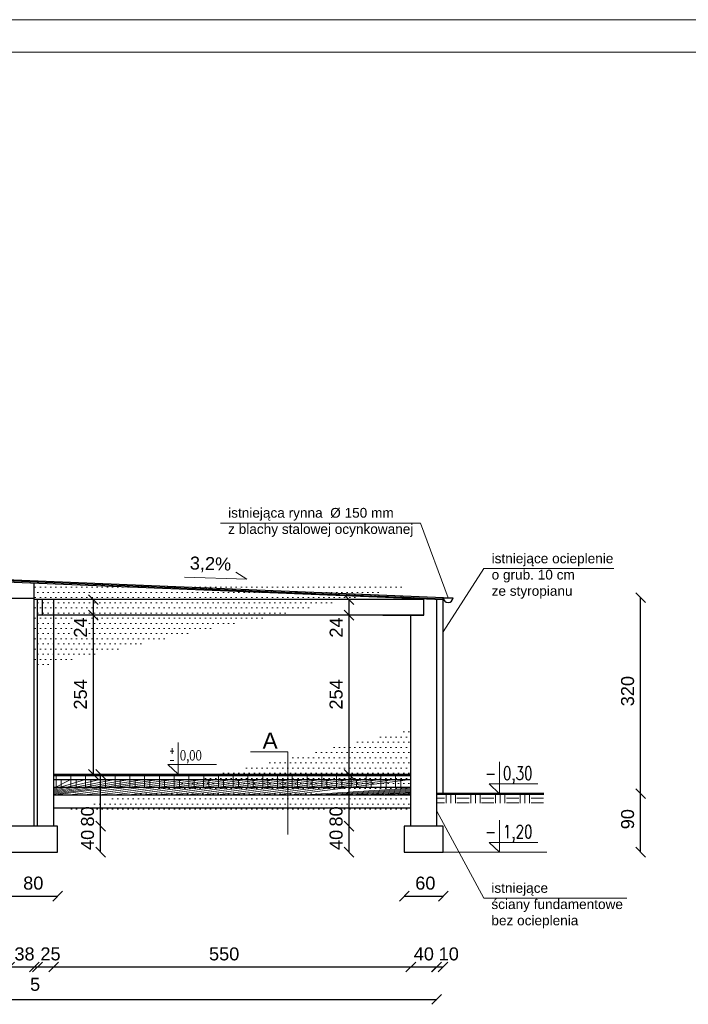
# Model space of a CAD drawing. Header units: millimetres. Extents: x 6814 to 76439, y 4251 to 11598.
# Tile 27 of 30: x 40512 to 41542, y 10082 to 11598. Entities that reach past the tile are written whole.
import ezdxf

# ---------------------------------------------------------------- set-up
doc = ezdxf.new("R2010")
doc.units = ezdxf.units.MM
doc.layers.add('&_opisy_100', color=51, linetype='Continuous', lineweight=20)
doc.layers.add('R-TAB', color=1, linetype='Continuous')
doc.styles.add('Romans', font='romans.shx', dxfattribs={"width": 0.75})
doc.styles.get("Standard").update_dxf_attribs({"font": 'arial.ttf'})
doc.dimstyles.new('ISO-25', dxfattribs={"dimtxt": 2.5, "dimasz": 2.5, "dimexe": 1.25, "dimexo": 0.625, "dimtad": 1, "dimtxsty": 'Standard', "dimcen": 2.5, "dimadec": 0, "dimazin": 0, "dimtfac": 1, "dimtmove": 0, "dimatfit": 3, "dimfxl": 1, "dimarcsym": 0})

# ---------------------------------------------------------------- blocks, each defined once
blk = doc.blocks.new('_Oblique')
at = {"color": 0, "linetype": 'ByBlock', "lineweight": -2}
blk.add_line((-0.5, -0.5), (0.5, 0.5), dxfattribs=at)
blk = doc.blocks.new('*D467')
at = {"color": 0, "lineweight": -2, "transparency": 16777216}
blk.add_line((40450.54741390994, 10316.25784749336), (40450.54741390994, 10356.25784749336), dxfattribs=at)
at = {"layer": 'Defpoints', "color": 0, "transparency": 16777216}
for p in [(40450.54741390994, 10356.25784749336), (40489.89833077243, 10356.25784749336), (40529.89833077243, 10316.25784749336)]:
    blk.add_point(p, dxfattribs=at)
at = {"color": 0, "lineweight": -2, "transparency": 16777216, "xscale": 15, "yscale": 15, "zscale": 15}
for p, rotation in [((40450.54741390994, 10356.25784749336), 90), ((40450.54741390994, 10316.25784749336), 270)]:
    blk.add_blockref('_Oblique', p, dxfattribs=dict(at, rotation=rotation))
at = {"color": 0, "transparency": 16777216, "insert": (40430.55740174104, 10335.11863154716), "char_height": 20, "attachment_point": 5, "rotation": 90}
blk.add_mtext('40', dxfattribs=at)
blk = doc.blocks.new('*D469')
at = {"color": 0, "lineweight": -2, "transparency": 16777216}
blk.add_line((40637.00295623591, 10356.25784749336), (40637.00295623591, 10436.25784749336), dxfattribs=at)
at = {"layer": 'Defpoints', "color": 0, "transparency": 16777216}
for p in [(40567.5003381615, 10436.25784749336), (40637.00295623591, 10436.25784749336), (40570.85138448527, 10356.25784749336)]:
    blk.add_point(p, dxfattribs=at)
at = {"color": 0, "lineweight": -2, "transparency": 16777216, "xscale": 15, "yscale": 15, "zscale": 15}
for p, rotation in [((40637.00295623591, 10436.25784749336), 90), ((40637.00295623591, 10356.25784749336), 270)]:
    blk.add_blockref('_Oblique', p, dxfattribs=dict(at, rotation=rotation))
at = {"color": 0, "transparency": 16777216, "insert": (40617.01294502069, 10371.20004135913), "char_height": 20, "attachment_point": 5, "rotation": 90}
blk.add_mtext('80', dxfattribs=at)
blk = doc.blocks.new('*D470')
at = {"color": 0, "lineweight": -2, "transparency": 16777216}
blk.add_line((40637.0029586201, 10316.25784749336), (40637.0029586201, 10356.25784749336), dxfattribs=at)
at = {"layer": 'Defpoints', "color": 0, "transparency": 16777216}
for p in [(40570.85138448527, 10356.25784749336), (40637.0029586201, 10356.25784749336), (40564.85138448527, 10316.25784749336)]:
    blk.add_point(p, dxfattribs=at)
at = {"color": 0, "lineweight": -2, "transparency": 16777216, "xscale": 15, "yscale": 15, "zscale": 15}
for p, rotation in [((40637.0029586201, 10356.25784749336), 90), ((40637.0029586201, 10316.25784749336), 270)]:
    blk.add_blockref('_Oblique', p, dxfattribs=dict(at, rotation=rotation))
at = {"color": 0, "transparency": 16777216, "insert": (40617.01294454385, 10335.11863154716), "char_height": 20, "attachment_point": 5, "rotation": 90}
blk.add_mtext('40', dxfattribs=at)
blk = doc.blocks.new('*D471')
at = {"color": 0, "lineweight": -2, "transparency": 16777216}
blk.add_line((40626.00295623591, 10436.25784987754), (40626.00295623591, 10681.25784749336), dxfattribs=at)
at = {"layer": 'Defpoints', "color": 0, "transparency": 16777216}
for p in [(40553.85138448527, 10681.25784749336), (40626.00295623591, 10681.25784749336), (40559.85138210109, 10436.25784987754)]:
    blk.add_point(p, dxfattribs=at)
at = {"color": 0, "lineweight": -2, "transparency": 16777216, "xscale": 15, "yscale": 15, "zscale": 15}
for p, rotation in [((40626.00295623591, 10681.25784749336), 90), ((40626.00295623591, 10436.25784987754), 270)]:
    blk.add_blockref('_Oblique', p, dxfattribs=dict(at, rotation=rotation))
at = {"color": 0, "transparency": 16777216, "insert": (40606.0129426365, 10559.16799253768), "char_height": 20, "attachment_point": 5, "rotation": 90}
blk.add_mtext('254', dxfattribs=at)
blk = doc.blocks.new('*D472')
at = {"color": 0, "lineweight": -2, "transparency": 16777216}
blk.add_line((40626.00295432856, 10681.25784987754), (40626.00295432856, 10705.25784749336), dxfattribs=at)
at = {"layer": 'Defpoints', "color": 0, "transparency": 16777216}
for p in [(40553.85138448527, 10705.25784749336), (40626.00295432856, 10705.25784749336), (40559.85137924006, 10681.25784987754)]:
    blk.add_point(p, dxfattribs=at)
at = {"color": 0, "lineweight": -2, "transparency": 16777216, "xscale": 15, "yscale": 15, "zscale": 15}
for p, rotation in [((40626.00295432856, 10705.25784749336), 90), ((40626.00295432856, 10681.25784987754), 270)]:
    blk.add_blockref('_Oblique', p, dxfattribs=dict(at, rotation=rotation))
at = {"color": 0, "transparency": 16777216, "insert": (40606.01293977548, 10662.22094482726), "char_height": 20, "attachment_point": 5, "rotation": 90}
blk.add_mtext('24', dxfattribs=at)
blk = doc.blocks.new('*D473')
at = {"color": 0, "lineweight": -2, "transparency": 16777216}
blk.add_line((41019.84299000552, 10356.25784749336), (41019.84299000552, 10436.25784749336), dxfattribs=at)
at = {"layer": 'Defpoints', "color": 0, "transparency": 16777216}
for p in [(40950.34037097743, 10436.25784749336), (41019.84299000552, 10436.25784749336), (41086.16243466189, 10356.25784749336)]:
    blk.add_point(p, dxfattribs=at)
at = {"color": 0, "lineweight": -2, "transparency": 16777216, "xscale": 15, "yscale": 15, "zscale": 15}
for p, rotation in [((41019.84299000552, 10436.25784749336), 90), ((41019.84299000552, 10356.25784749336), 270)]:
    blk.add_blockref('_Oblique', p, dxfattribs=dict(at, rotation=rotation))
at = {"color": 0, "transparency": 16777216, "insert": (40999.85297783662, 10371.20004135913), "char_height": 20, "attachment_point": 5, "rotation": 90}
blk.add_mtext('80', dxfattribs=at)
blk = doc.blocks.new('*D474')
at = {"color": 0, "lineweight": -2, "transparency": 16777216}
blk.add_line((41019.84299143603, 10316.25784761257), (41019.84299143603, 10356.25784749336), dxfattribs=at)
at = {"layer": 'Defpoints', "color": 0, "transparency": 16777216}
for p in [(41019.84299143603, 10356.25784749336), (41104.85138496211, 10356.25784749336), (41104.85138496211, 10316.25784761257)]:
    blk.add_point(p, dxfattribs=at)
at = {"color": 0, "lineweight": -2, "transparency": 16777216, "xscale": 15, "yscale": 15, "zscale": 15}
for p, rotation in [((41019.84299143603, 10356.25784749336), 90), ((41019.84299143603, 10316.25784761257), 270)]:
    blk.add_blockref('_Oblique', p, dxfattribs=dict(at, rotation=rotation))
at = {"color": 0, "transparency": 16777216, "insert": (40999.85297402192, 10335.11863154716), "char_height": 20, "attachment_point": 5, "rotation": 90}
blk.add_mtext('40', dxfattribs=at)
blk = doc.blocks.new('*D475')
at = {"color": 0, "lineweight": -2, "transparency": 16777216}
blk.add_line((41019.84299000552, 10436.25784987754), (41019.84299000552, 10681.25784749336), dxfattribs=at)
at = {"layer": 'Defpoints', "color": 0, "transparency": 16777216}
for p in [(40947.6914173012, 10681.25784749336), (41019.84299000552, 10681.25784749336), (40953.69141491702, 10436.25784987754)]:
    blk.add_point(p, dxfattribs=at)
at = {"color": 0, "lineweight": -2, "transparency": 16777216, "xscale": 15, "yscale": 15, "zscale": 15}
for p, rotation in [((41019.84299000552, 10681.25784749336), 90), ((41019.84299000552, 10436.25784987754), 270)]:
    blk.add_blockref('_Oblique', p, dxfattribs=dict(at, rotation=rotation))
at = {"color": 0, "transparency": 16777216, "insert": (40999.85297545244, 10559.16799253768), "char_height": 20, "attachment_point": 5, "rotation": 90}
blk.add_mtext('254', dxfattribs=at)
blk = doc.blocks.new('*D476')
at = {"color": 0, "lineweight": -2, "transparency": 16777216}
blk.add_line((41019.84298809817, 10681.25784987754), (41019.84298809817, 10705.25784749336), dxfattribs=at)
at = {"layer": 'Defpoints', "color": 0, "transparency": 16777216}
for p in [(40947.6914173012, 10705.25784749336), (41019.84298809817, 10705.25784749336), (40953.691412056, 10681.25784987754)]:
    blk.add_point(p, dxfattribs=at)
at = {"color": 0, "lineweight": -2, "transparency": 16777216, "xscale": 15, "yscale": 15, "zscale": 15}
for p, rotation in [((41019.84298809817, 10705.25784749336), 90), ((41019.84298809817, 10681.25784987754), 270)]:
    blk.add_blockref('_Oblique', p, dxfattribs=dict(at, rotation=rotation))
at = {"color": 0, "transparency": 16777216, "insert": (40999.85297259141, 10662.22094482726), "char_height": 20, "attachment_point": 5, "rotation": 90}
blk.add_mtext('24', dxfattribs=at)
blk = doc.blocks.new('*D479')
at = {"color": 0, "lineweight": -2, "transparency": 16777216}
blk.add_line((40490.85138448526, 10248.42235571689), (40570.85138448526, 10248.42235571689), dxfattribs=at)
at = {"layer": 'Defpoints', "color": 0, "transparency": 16777216}
for p in [(40490.85138448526, 10316.25784749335), (40570.85138448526, 10316.25784749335), (40570.85138448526, 10248.42235571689)]:
    blk.add_point(p, dxfattribs=at)
at = {"color": 0, "lineweight": -2, "transparency": 16777216, "xscale": 15, "yscale": 15, "zscale": 15, "rotation": 180}
blk.add_blockref('_Oblique', (40490.85138448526, 10248.42235571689), dxfattribs=at)
at = {"color": 0, "lineweight": -2, "transparency": 16777216, "xscale": 15, "yscale": 15, "zscale": 15}
blk.add_blockref('_Oblique', (40570.85138448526, 10248.42235571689), dxfattribs=at)
at = {"color": 0, "transparency": 16777216, "insert": (40533.39930352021, 10268.41235441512), "char_height": 20, "attachment_point": 5}
blk.add_mtext('80', dxfattribs=at)
blk = doc.blocks.new('*D480')
at = {"color": 0, "lineweight": -2, "transparency": 16777216}
blk.add_line((41104.85138496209, 10248.41794127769), (41164.85138496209, 10248.41794127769), dxfattribs=at)
at = {"layer": 'Defpoints', "color": 0, "transparency": 16777216}
for p in [(41104.85138496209, 10316.25343305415), (41164.85138496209, 10316.25343305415), (41164.85138496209, 10248.41794127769)]:
    blk.add_point(p, dxfattribs=at)
at = {"color": 0, "lineweight": -2, "transparency": 16777216, "xscale": 15, "yscale": 15, "zscale": 15, "rotation": 180}
blk.add_blockref('_Oblique', (41104.85138496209, 10248.41794127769), dxfattribs=at)
at = {"color": 0, "lineweight": -2, "transparency": 16777216, "xscale": 15, "yscale": 15, "zscale": 15}
blk.add_blockref('_Oblique', (41164.85138496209, 10248.41794127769), dxfattribs=at)
at = {"color": 0, "transparency": 16777216, "insert": (41137.24708946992, 10268.40793997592), "char_height": 20, "attachment_point": 5}
blk.add_mtext('60', dxfattribs=at)
blk = doc.blocks.new('*D486')
at = {"color": 0, "lineweight": -2, "transparency": 16777216}
blk.add_line((40496.85138448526, 10139.40967768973), (40534.85138448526, 10139.40967768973), dxfattribs=at)
at = {"layer": 'Defpoints', "color": 0, "transparency": 16777216}
for p in [(40496.85138448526, 10406.25784737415), (40534.85138448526, 10356.25784749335), (40534.85138448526, 10139.40967768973)]:
    blk.add_point(p, dxfattribs=at)
at = {"color": 0, "lineweight": -2, "transparency": 16777216, "xscale": 15, "yscale": 15, "zscale": 15, "rotation": 180}
blk.add_blockref('_Oblique', (40496.85138448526, 10139.40967768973), dxfattribs=at)
at = {"color": 0, "lineweight": -2, "transparency": 16777216, "xscale": 15, "yscale": 15, "zscale": 15}
blk.add_blockref('_Oblique', (40534.85138448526, 10139.40967768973), dxfattribs=at)
at = {"color": 0, "transparency": 16777216, "insert": (40519.88814767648, 10159.39967638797), "char_height": 20, "attachment_point": 5}
blk.add_mtext('38', dxfattribs=at)
blk = doc.blocks.new('*D487')
at = {"color": 0, "lineweight": -2, "transparency": 16777216}
blk.add_line((40534.85138448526, 10139.40967768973), (40539.85138448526, 10139.40967768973), dxfattribs=at)
at = {"layer": 'Defpoints', "color": 0, "transparency": 16777216}
for p in [(40534.85138448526, 10406.25784737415), (40539.85138448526, 10356.25784749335), (40539.85138448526, 10139.40967768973)]:
    blk.add_point(p, dxfattribs=at)
at = {"color": 0, "lineweight": -2, "transparency": 16777216, "xscale": 15, "yscale": 15, "zscale": 15, "rotation": 180}
blk.add_blockref('_Oblique', (40534.85138448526, 10139.40967768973), dxfattribs=at)
at = {"color": 0, "lineweight": -2, "transparency": 16777216, "xscale": 15, "yscale": 15, "zscale": 15}
blk.add_blockref('_Oblique', (40539.85138448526, 10139.40967768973), dxfattribs=at)
at = {"color": 0, "transparency": 16777216, "insert": (40536.1636732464, 10112.5742350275), "char_height": 20, "attachment_point": 5}
blk.add_mtext('5', dxfattribs=at)
blk = doc.blocks.new('*D488')
at = {"color": 0, "lineweight": -2, "transparency": 16777216}
blk.add_line((40539.85138448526, 10139.40967768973), (40564.85138448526, 10139.40967768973), dxfattribs=at)
at = {"layer": 'Defpoints', "color": 0, "transparency": 16777216}
for p in [(40539.85138448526, 10356.25784749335), (40564.85138448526, 10356.25784749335), (40564.85138448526, 10139.40967768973)]:
    blk.add_point(p, dxfattribs=at)
at = {"color": 0, "lineweight": -2, "transparency": 16777216, "xscale": 15, "yscale": 15, "zscale": 15, "rotation": 180}
blk.add_blockref('_Oblique', (40539.85138448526, 10139.40967768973), dxfattribs=at)
at = {"color": 0, "lineweight": -2, "transparency": 16777216, "xscale": 15, "yscale": 15, "zscale": 15}
blk.add_blockref('_Oblique', (40564.85138448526, 10139.40967768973), dxfattribs=at)
at = {"color": 0, "transparency": 16777216, "insert": (40559.9127558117, 10159.39967638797), "char_height": 20, "attachment_point": 5}
blk.add_mtext('25', dxfattribs=at)
blk = doc.blocks.new('*D489')
at = {"color": 0, "lineweight": -2, "transparency": 16777216}
blk.add_line((40564.85138448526, 10139.40967768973), (41114.85138591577, 10139.40967768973), dxfattribs=at)
at = {"layer": 'Defpoints', "color": 0, "transparency": 16777216}
for p in [(40564.85138448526, 10356.25784749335), (41114.85138591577, 10356.25343305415), (41114.85138591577, 10139.40967768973)]:
    blk.add_point(p, dxfattribs=at)
at = {"color": 0, "lineweight": -2, "transparency": 16777216, "xscale": 15, "yscale": 15, "zscale": 15, "rotation": 180}
blk.add_blockref('_Oblique', (40564.85138448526, 10139.40967768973), dxfattribs=at)
at = {"color": 0, "lineweight": -2, "transparency": 16777216, "xscale": 15, "yscale": 15, "zscale": 15}
blk.add_blockref('_Oblique', (41114.85138591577, 10139.40967768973), dxfattribs=at)
at = {"color": 0, "transparency": 16777216, "insert": (40827.37520631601, 10159.39967638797), "char_height": 20, "attachment_point": 5}
blk.add_mtext('550', dxfattribs=at)
blk = doc.blocks.new('*D490')
at = {"color": 0, "lineweight": -2, "transparency": 16777216}
blk.add_line((41114.85138591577, 10139.40526325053), (41154.85138591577, 10139.40526325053), dxfattribs=at)
at = {"layer": 'Defpoints', "color": 0, "transparency": 16777216}
for p in [(41114.85138591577, 10356.25343305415), (41154.85138591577, 10356.25784749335), (41154.85138591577, 10139.40526325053)]:
    blk.add_point(p, dxfattribs=at)
at = {"color": 0, "lineweight": -2, "transparency": 16777216, "xscale": 15, "yscale": 15, "zscale": 15, "rotation": 180}
blk.add_blockref('_Oblique', (41114.85138591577, 10139.40526325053), dxfattribs=at)
at = {"color": 0, "lineweight": -2, "transparency": 16777216, "xscale": 15, "yscale": 15, "zscale": 15}
blk.add_blockref('_Oblique', (41154.85138591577, 10139.40526325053), dxfattribs=at)
at = {"color": 0, "transparency": 16777216, "insert": (41134.91275724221, 10159.39526194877), "char_height": 20, "attachment_point": 5}
blk.add_mtext('40', dxfattribs=at)
blk = doc.blocks.new('*D491')
at = {"color": 0, "lineweight": -2, "transparency": 16777216}
blk.add_line((41154.40631827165, 10139.40526325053), (41164.39400442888, 10139.40526325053), dxfattribs=at)
at = {"layer": 'Defpoints', "color": 0, "transparency": 16777216}
for p in [(41164.39400442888, 10406.26286501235), (41154.40631827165, 10356.25784749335), (41164.39400442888, 10139.40526325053)]:
    blk.add_point(p, dxfattribs=at)
at = {"color": 0, "lineweight": -2, "transparency": 16777216, "xscale": 15, "yscale": 15, "zscale": 15, "rotation": 180}
blk.add_blockref('_Oblique', (41154.40631827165, 10139.40526325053), dxfattribs=at)
at = {"color": 0, "lineweight": -2, "transparency": 16777216, "xscale": 15, "yscale": 15, "zscale": 15}
blk.add_blockref('_Oblique', (41164.39400442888, 10139.40526325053), dxfattribs=at)
at = {"color": 0, "transparency": 16777216, "insert": (41173.31274637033, 10159.39526194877), "char_height": 20, "attachment_point": 5}
blk.add_mtext('10', dxfattribs=at)
blk = doc.blocks.new('*D492')
at = {"color": 0, "lineweight": -2, "transparency": 16777216}
blk.add_line((39591.85138448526, 10089.40967768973), (41154.83908041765, 10089.40967768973), dxfattribs=at)
at = {"layer": 'Defpoints', "color": 0, "transparency": 16777216}
for p in [(39591.85138448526, 10406.25784737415), (41154.83908041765, 10406.27539808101), (41154.83908041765, 10089.40967768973)]:
    blk.add_point(p, dxfattribs=at)
at = {"color": 0, "lineweight": -2, "transparency": 16777216, "xscale": 15, "yscale": 15, "zscale": 15, "rotation": 180}
blk.add_blockref('_Oblique', (39591.85138448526, 10089.40967768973), dxfattribs=at)
at = {"color": 0, "lineweight": -2, "transparency": 16777216, "xscale": 15, "yscale": 15, "zscale": 15}
blk.add_blockref('_Oblique', (41154.83908041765, 10089.40967768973), dxfattribs=at)
at = {"color": 0, "transparency": 16777216, "insert": (40307.82904514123, 10109.39967638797), "char_height": 20, "attachment_point": 5}
blk.add_mtext('1563', dxfattribs=at)
blk = doc.blocks.new('*D493')
at = {"color": 0, "lineweight": -2, "transparency": 16777216}
blk.add_line((41468.84852680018, 10406.26727945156), (41468.84852680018, 10708.06717247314), dxfattribs=at)
at = {"layer": 'Defpoints', "color": 0, "transparency": 16777216}
for p in [(41165.15466936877, 10708.06717247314), (41468.84852680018, 10708.06717247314), (41276.54943689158, 10406.26727945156)]:
    blk.add_point(p, dxfattribs=at)
at = {"color": 0, "lineweight": -2, "transparency": 16777216, "xscale": 15, "yscale": 15, "zscale": 15}
for p, rotation in [((41468.84852680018, 10708.06717247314), 90), ((41468.84852680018, 10406.26727945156), 270)]:
    blk.add_blockref('_Oblique', p, dxfattribs=dict(at, rotation=rotation))
at = {"color": 0, "transparency": 16777216, "insert": (41448.85850604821, 10564.22822315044), "char_height": 20, "attachment_point": 5, "rotation": 90}
blk.add_mtext('320', dxfattribs=at)
blk = doc.blocks.new('*D494')
at = {"color": 0, "lineweight": -2, "transparency": 16777216}
blk.add_line((41468.84852823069, 10316.26226193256), (41468.84852823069, 10406.26727945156), dxfattribs=at)
at = {"layer": 'Defpoints', "color": 0, "transparency": 16777216}
for p in [(41121.85138448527, 10406.26727945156), (41468.84852823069, 10406.26727945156), (41281.52450569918, 10316.26226193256)]:
    blk.add_point(p, dxfattribs=at)
at = {"color": 0, "lineweight": -2, "transparency": 16777216, "xscale": 15, "yscale": 15, "zscale": 15}
for p, rotation in [((41468.84852823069, 10406.26727945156), 90), ((41468.84852823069, 10316.26226193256), 270)]:
    blk.add_blockref('_Oblique', p, dxfattribs=dict(at, rotation=rotation))
at = {"color": 0, "transparency": 16777216, "insert": (41448.85850604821, 10367.01110607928), "char_height": 20, "attachment_point": 5, "rotation": 90}
blk.add_mtext('90', dxfattribs=at)

msp = doc.modelspace()

# ---------------------------------------------------------------- hatches: boundary and pattern name
at = {"lineweight": 0}
h = msp.add_hatch(color=256, dxfattribs=at)
h.set_gradient(color2=(0, 0, 0))
h.paths.add_polyline_path([(39601.82437189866, 10770.43998998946), (39601.90665777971, 10772.4382965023), (39581.94051250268, 10773.26045853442), (39581.85822662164, 10771.26215202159)])
h.paths.add_polyline_path([(39641.75666292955, 10768.795665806), (39641.83894881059, 10770.79397231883), (39621.87280329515, 10771.61613435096), (39621.79051741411, 10769.61782783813)])
h.paths.add_polyline_path([(39661.80509432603, 10769.9718102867), (39661.72280844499, 10767.97350377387), (39681.68895396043, 10767.15134162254), (39681.77123984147, 10769.14964813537)])
h.paths.add_polyline_path([(39701.73738535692, 10768.32748610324), (39701.65509947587, 10766.32917959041), (39721.62124522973, 10765.50701743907), (39721.70353111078, 10767.5053239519)])
h.paths.add_polyline_path([(39761.55353626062, 10763.86269337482), (39761.63582214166, 10765.86099988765), (39741.66967662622, 10766.68316191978), (39741.58739074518, 10764.68485540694)])
h.paths.add_polyline_path([(39801.4858272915, 10762.21836919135), (39801.56811317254, 10764.21667570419), (39781.6019676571, 10765.03883773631), (39781.51968177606, 10763.04053122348)])
h.paths.add_polyline_path([(39821.5342589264, 10763.39451355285), (39821.45197304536, 10761.39620704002), (39841.4181185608, 10760.57404500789), (39841.50040444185, 10762.57235152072)])
h.paths.add_polyline_path([(39881.35040959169, 10758.92972082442), (39881.43269547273, 10760.92802733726), (39861.46654995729, 10761.75018948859), (39861.38426407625, 10759.75188297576)])
h.paths.add_polyline_path([(39901.39884122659, 10760.10586530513), (39901.31655534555, 10758.1075587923), (39921.28270086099, 10757.28539676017), (39921.36498674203, 10759.283703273)])
h.paths.add_polyline_path([(39961.21499236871, 10755.64107257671), (39961.29727824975, 10757.63937908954), (39941.33113249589, 10758.46154112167), (39941.24884661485, 10756.46323460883)])
h.paths.add_polyline_path([(40001.14728363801, 10753.99674839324), (40001.22956951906, 10755.99505490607), (39981.26342400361, 10756.8172169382), (39981.18113812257, 10754.81891042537)])
h.paths.add_polyline_path([(40041.07957490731, 10752.35242420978), (40041.16186078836, 10754.35073072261), (40021.19571527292, 10755.17289275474), (40021.11342939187, 10753.1745862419)])
h.paths.add_polyline_path([(40061.12800654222, 10753.52856869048), (40061.04572066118, 10751.53026217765), (40081.01186617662, 10750.70810002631), (40081.09415205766, 10752.70640653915)])
h.paths.add_polyline_path([(40101.0602975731, 10751.88424450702), (40100.97801169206, 10749.88593799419), (40120.9441572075, 10749.06377584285), (40121.02644308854, 10751.06208235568)])
h.paths.add_polyline_path([(40140.99258860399, 10750.23992032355), (40140.91030272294, 10748.24161381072), (40160.8764484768, 10747.41945177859), (40160.95873435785, 10749.41775829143)])
h.paths.add_polyline_path([(40180.92488011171, 10748.59559614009), (40180.84259423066, 10746.59728962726), (40200.80873974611, 10745.77512759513), (40200.89102562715, 10747.77343410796)])
h.paths.add_polyline_path([(40220.85717114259, 10746.95127195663), (40220.77488526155, 10744.95296544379), (40240.74103077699, 10744.13080341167), (40240.82331665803, 10746.1291099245)])
h.paths.add_polyline_path([(40280.67332204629, 10742.4864792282), (40280.75560792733, 10744.48478574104), (40260.78946241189, 10745.30694789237), (40260.70717653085, 10743.30864137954)])
h.paths.add_polyline_path([(40320.60561307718, 10740.84215516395), (40320.68789895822, 10742.84046167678), (40300.72175344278, 10743.66262370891), (40300.63946756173, 10741.66431719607)])
h.paths.add_polyline_path([(40340.65404447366, 10742.01829952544), (40340.57175859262, 10740.01999301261), (40360.53790410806, 10739.19783098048), (40360.6201899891, 10741.19613749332)])
h.paths.add_polyline_path([(40400.47019537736, 10737.55350679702), (40400.5524812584, 10739.55181330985), (40380.58633574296, 10740.37397534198), (40380.50404986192, 10738.37566882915)])
h.paths.add_polyline_path([(40440.40248640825, 10735.90918261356), (40440.48477228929, 10737.90748912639), (40420.51862677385, 10738.72965127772), (40420.4363408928, 10736.73134476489)])
h.paths.add_polyline_path([(40460.45091804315, 10737.08532709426), (40460.36863216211, 10735.08702058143), (40480.33477767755, 10734.26485843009), (40480.41706355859, 10736.26316494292)])
h.paths.add_polyline_path([(40520.26706870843, 10732.62053436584), (40520.34935458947, 10734.61884087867), (40500.38320907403, 10735.4410029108), (40500.30092319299, 10733.44269639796)])
h.paths.add_polyline_path([(40540.31550010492, 10733.79667872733), (40540.23321422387, 10731.7983722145), (40560.19935973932, 10730.97621018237), (40560.28164562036, 10732.97451669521)])
h.paths.add_polyline_path([(40580.2477911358, 10732.15235466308), (40580.16550525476, 10730.15404815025), (40600.1316507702, 10729.33188599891), (40600.21393665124, 10731.33019251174)])
h.paths.add_polyline_path([(40640.0639420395, 10727.68756181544), (40640.14622792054, 10729.68586832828), (40620.1800824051, 10730.50803047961), (40620.09779652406, 10728.50972396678)])
h.paths.add_polyline_path([(40679.99623307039, 10726.04323775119), (40680.07851895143, 10728.04154426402), (40660.11237343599, 10728.86370629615), (40660.03008755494, 10726.86539978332)])
h.paths.add_polyline_path([(40700.04466446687, 10727.21938211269), (40699.96237858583, 10725.22107559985), (40719.92852410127, 10724.39891356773), (40720.01080998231, 10726.39722008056)])
h.paths.add_polyline_path([(40759.86081513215, 10722.75458938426), (40759.9431010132, 10724.75289589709), (40739.97695549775, 10725.57505804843), (40739.89466961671, 10723.5767515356)])
h.paths.add_polyline_path([(40799.79310616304, 10721.11026532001), (40799.87539204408, 10723.10857183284), (40779.90924652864, 10723.93073386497), (40779.8269606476, 10721.93242735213)])
h.paths.add_polyline_path([(40839.72539743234, 10719.46594113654), (40839.80768331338, 10721.46424764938), (40819.84153755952, 10722.2864096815), (40819.75925167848, 10720.28810316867)])
h.paths.add_polyline_path([(40859.77382882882, 10720.64208549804), (40859.69154294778, 10718.64377898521), (40879.65768870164, 10717.82161695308), (40879.73997458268, 10719.81992346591)])
h.paths.add_polyline_path([(40899.70612009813, 10718.99776143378), (40899.62383421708, 10716.99945492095), (40919.58997973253, 10716.17729276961), (40919.67226561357, 10718.17559928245)])
h.paths.add_polyline_path([(40959.52227100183, 10714.53296858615), (40959.60455688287, 10716.53127509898), (40939.63841112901, 10717.35343725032), (40939.55612524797, 10715.35513073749)])
h.paths.add_polyline_path([(40999.45456203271, 10712.8886445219), (40999.53684791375, 10714.88695103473), (40979.57070239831, 10715.70911306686), (40979.48841651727, 10713.71080655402)])
h.paths.add_polyline_path([(41019.5029934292, 10714.06478888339), (41019.42070754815, 10712.06648237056), (41039.3868530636, 10711.24432033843), (41039.46913894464, 10713.24262685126)])
h.paths.add_polyline_path([(41079.31914457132, 10709.59999615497), (41079.40143045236, 10711.5983026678), (41059.4352846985, 10712.42046469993), (41059.35299881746, 10710.4221581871)])
h.paths.add_polyline_path([(41099.3675759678, 10710.77614063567), (41099.28529008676, 10708.77783412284), (41119.25143584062, 10707.9556719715), (41119.33372172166, 10709.95397848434)])
h = msp.add_hatch(dxfattribs=at)
h.set_pattern_fill('DOTS', color=256, scale=5, style=0)
h.set_pattern_definition([(0, (-1177816010.478144, -935733657.8247446), (3.96875, 7.9375), [0, -7.9375])])
h.paths.add_polyline_path([(40534.85138448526, 10729.47039765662), (40534.85138448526, 10705.25784749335), (40528.85138448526, 10705.25784749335), (41111.85138377, 10705.25784749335)])
h = msp.add_hatch(dxfattribs=at)
h.set_pattern_fill('ANSI31', color=256, scale=5)
h.set_pattern_definition([(45, (-1177816010.478144, -935733110.7487911), (-11.22532015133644, 11.22532015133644), [])])
h.paths.add_polyline_path([(41114.85138448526, 10434.25784737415), (40564.85286053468, 10434.25784761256), (40564.85138448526, 10428.25784761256), (41114.85138448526, 10428.25784749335)])
h.paths.add_polyline_path([(41114.85138448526, 10416.25784749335), (40564.85138448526, 10416.25784749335), (40564.85138448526, 10404.25784761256), (41114.85138448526, 10404.25784749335)])
h = msp.add_hatch(dxfattribs=at)
h.set_pattern_fill('ANSI37', color=256, scale=5)
h.set_pattern_definition([(45, (-1177816010.478144, -935733110.7487911), (-11.22532015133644, 11.22532015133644), []), (135, (-1177816010.478144, -935733110.7487911), (-11.22532015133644, -11.22532015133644), [])])
h.paths.add_polyline_path([(40564.85138448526, 10428.25784761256), (40564.85138448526, 10416.25784749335), (41114.85138448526, 10416.25784797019), (41114.85138448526, 10428.25784701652)])
h = msp.add_hatch(dxfattribs=at)
h.set_pattern_fill('DOTS', color=256, scale=5)
h.set_pattern_definition([(0, (-1177816010.478144, -935733110.7487911), (3.96875, 7.9375), [0, -7.9375])])
h.paths.add_polyline_path([(41114.85138448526, 10384.25784749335), (41114.85138448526, 10404.25784737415), (40564.85138448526, 10404.25784761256), (40564.85138448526, 10384.25784749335)])
h = msp.add_hatch(dxfattribs=at)
h.set_pattern_fill('EARTH', color=256, scale=3)
h.set_pattern_definition([(0, (28155.63114365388, 5020.046191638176), (19.05, 19.05), [19.05, -19.05]), (0, (28155.63114365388, 5027.189941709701), (19.05, 19.05), [19.05, -19.05]), (0, (28155.63114365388, 5034.333691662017), (19.05, 19.05), [19.05, -19.05]), (90, (28158.01239355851, 5036.714941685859), (-19.05, 19.05), [19.05, -19.05]), (90, (28165.15614374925, 5036.714941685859), (-19.05, 19.05), [19.05, -19.05]), (90, (28172.29989370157, 5036.714941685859), (-19.05, 19.05), [19.05, -19.05])])
h.paths.add_polyline_path([(41153.88708814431, 10403.97094291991), (41321.22837313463, 10403.97094291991), (41321.22837313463, 10391.8825464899), (41153.88708814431, 10391.8825464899)])

# ---------------------------------------------------------------- linework, layer by layer
at = {"layer": '&_opisy_100', "color": 0}
for points in [[(40756.65972122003, 10485.25476378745), (40756.65972122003, 10436.25784749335), (40740.59657653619, 10451.29094476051), (40815.46747955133, 10451.29094476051)], [(41251.63289746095, 10455.26318115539), (41251.63289746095, 10406.26626486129), (41235.56975301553, 10421.29936212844), (41310.44065579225, 10421.29936212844)], [(41251.63424190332, 10365.25476366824), (41251.63424190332, 10316.25784737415), (41235.5710974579, 10331.2909446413), (41310.44200023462, 10331.2909446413)]]:
    msp.add_lwpolyline(points, dxfattribs=at)
at = {"color": 1, "lineweight": 0}
msp.add_line((38722.49388035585, 11598.26245850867), (42922.49388035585, 11598.26245850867), dxfattribs=at)
at = {"lineweight": 0}
for p, q in [((38772.49388083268, 11548.26245862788), (42872.49388035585, 11548.26245838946)), ((40821.62141379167, 10823.14221996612), (41129.72117384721, 10823.09002358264)), ((41172.36772450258, 10708.07898814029), (41129.72117384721, 10823.09002358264)), ((41227.48087867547, 10752.87548810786), (41164.86271818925, 10655.33074051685)), ((41227.48087867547, 10752.87548810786), (41427.62981041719, 10752.82329172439)), ((40766.13684877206, 10739.59411830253), (40862.42175802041, 10736.82140058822)), ((40862.42175802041, 10736.82140058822), (40845.58061226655, 10747.30597276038)), ((40868.13073929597, 10470.48100048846), (40925.5790871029, 10470.48100048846)), ((40925.5790871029, 10343.17427641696), (40925.5790871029, 10470.48100048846)), ((40564.85335263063, 10436.25784749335), (41114.85138448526, 10436.25784749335)), ((41227.0914269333, 10245.41533965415), (41154.85138448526, 10379.40456528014)), ((41114.85138448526, 10356.25784749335), (41154.85138567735, 10356.25784749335)), ((41164.85138353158, 10316.26226181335), (41324.52450569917, 10316.26226181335)), ((41227.0914269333, 10245.41533965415), (41447.6156357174, 10245.36314327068))]:
    msp.add_line(p, q, dxfattribs=at)
at = {"lineweight": 30}
for p, q in [((41164.85118159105, 10704.8491213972), (39581.73479756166, 10768.26469213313)), ((41164.85123142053, 10706.07797247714), (39581.85822638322, 10771.26215202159)), ((41165.24379714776, 10708.06350237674), (39581.94051226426, 10773.26045853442)), ((40520.34935458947, 10734.61883980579), (40520.26706870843, 10732.62053329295)), ((40534.85138448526, 10356.25784749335), (40534.85138448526, 10729.47039753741)), ((40540.31550010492, 10733.79667777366), (40540.23321422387, 10731.79837126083)), ((40560.28164562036, 10732.97451574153), (40560.19935973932, 10730.9762092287)), ((40580.2477911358, 10732.15235359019), (40580.16550525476, 10730.15404707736)), ((40600.21393665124, 10731.33019143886), (40600.1316507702, 10729.33188492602)), ((40620.1800824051, 10730.50802940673), (40620.09779652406, 10728.5097228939)), ((40640.14622792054, 10729.6858673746), (40640.0639420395, 10727.68756086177)), ((40660.11237343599, 10728.86370534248), (40660.03008755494, 10726.86539882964)), ((40680.07851895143, 10728.04154331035), (40679.99623307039, 10726.04323679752)), ((40700.04466446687, 10727.21938127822), (40699.96237858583, 10725.22107476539)), ((40720.01080998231, 10726.39721924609), (40719.92852410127, 10724.39891273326)), ((40739.97695549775, 10725.57505721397), (40739.89466961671, 10723.57675070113)), ((40759.9431010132, 10724.75289518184), (40759.86081513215, 10722.75458866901)), ((40779.90924652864, 10723.93073314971), (40779.8269606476, 10721.93242663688)), ((40799.87539204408, 10723.10857111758), (40799.79310616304, 10721.11026460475)), ((40819.84153755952, 10722.28640908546), (40819.75925167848, 10720.28810257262)), ((40839.80768331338, 10721.46424621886), (40839.72539743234, 10719.46593970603)), ((40859.77382882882, 10720.64208418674), (40859.69154294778, 10718.6437776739)), ((40496.93466481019, 10707.32367462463), (40534.93466481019, 10707.32367462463)), ((40879.73997458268, 10719.8199220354), (40879.65768870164, 10717.82161552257)), ((40899.70612009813, 10718.99776000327), (40899.62383421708, 10716.99945349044)), ((40919.67226561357, 10718.17559797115), (40919.58997973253, 10716.17729145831)), ((40939.63841112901, 10717.35343593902), (40939.55612524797, 10715.35512942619)), ((40959.60455688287, 10716.53127354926), (40959.52227100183, 10714.53296703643)), ((40979.57070239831, 10715.70911151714), (40979.48841651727, 10713.7108050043)), ((40999.53684791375, 10714.88694948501), (40999.45456203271, 10712.88864297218)), ((41019.5029934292, 10714.06478733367), (41019.42070754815, 10712.06648082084)), ((41039.46913894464, 10713.24262530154), (41039.3868530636, 10711.24431878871)), ((41059.4352846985, 10712.42046315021), (41059.35299881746, 10710.42215663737)), ((41079.40143045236, 10711.59830111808), (41079.31914457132, 10709.59999460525)), ((41099.3675759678, 10710.77613908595), (41099.28529008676, 10708.77783257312)), ((41119.33372172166, 10709.95397693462), (41119.25143584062, 10707.95567042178)), ((41164.83907064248, 10406.26727933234), (41164.86772640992, 10708.07898814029)), ((41164.86772450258, 10708.07898814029), (41179.86772450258, 10708.07898814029)), ((41134.85138448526, 10705.25784725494), (40534.85138448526, 10705.25784749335)), ((40539.85138448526, 10356.25784749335), (40539.85138448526, 10705.25784749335)), ((40547.35138448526, 10681.25784749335), (40547.35138448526, 10705.25784749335)), ((40564.85138448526, 10356.25784749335), (40564.85138448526, 10705.25784737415)), ((41134.85138448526, 10681.25784737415), (41134.85138448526, 10705.25784725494)), ((41154.85138448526, 10356.26226181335), (41154.76552423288, 10705.26138312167)), ((41134.85138448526, 10681.25784737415), (40539.85138448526, 10681.25784749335)), ((41071.85138448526, 10681.25784749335), (41134.85138448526, 10681.25784737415)), ((41114.85138448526, 10356.26226181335), (41114.85138496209, 10681.25784737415)), ((41114.85138448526, 10356.26226181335), (41114.85138496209, 10681.25784737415)), ((41114.85138448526, 10356.25784749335), (41114.85138424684, 10681.25784737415)), ((40564.85138448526, 10436.25784749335), (41114.85138448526, 10436.25784749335)), ((40564.85138448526, 10434.25784761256), (41114.85138448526, 10434.25784689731)), ((40564.85138448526, 10428.25784761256), (41114.85138448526, 10428.25784689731)), ((40564.85138448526, 10416.25784749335), (41114.85138448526, 10416.25784785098)), ((40564.85138448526, 10404.25784761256), (41114.85138448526, 10404.25784737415)), ((40564.85138448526, 10384.25784749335), (41114.85138448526, 10384.25784749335)), ((40570.85138448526, 10356.25784749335), (40490.85138448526, 10356.25784749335)), ((40570.85138448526, 10316.25784749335), (40570.85138448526, 10356.25784749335)), ((41164.85138496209, 10356.25784749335), (41104.85138496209, 10356.25784749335)), ((41104.85138496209, 10356.25784749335), (41104.85138496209, 10316.25784749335)), ((41164.85138496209, 10316.25784749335), (41164.85138496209, 10356.25784749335)), ((40490.85138448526, 10316.25784749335), (40570.85138448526, 10316.25784749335)), ((40496.85138448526, 10316.25784749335), (40564.85138448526, 10316.25784749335)), ((41104.85138496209, 10316.25784749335), (41164.85138496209, 10316.25784749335)), ((41114.85138591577, 10316.25343305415), (41154.85138400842, 10316.26226193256))]:
    msp.add_line(p, q, dxfattribs=at)
at = {"lineweight": 50}
msp.add_line((41319.54943689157, 10406.26727933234), (41154.83908304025, 10406.26481921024), dxfattribs=at)
at = {"lineweight": 30}
msp.add_arc((41172.36772450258, 10708.07898814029), 7.5, 180, 0, dxfattribs=at)

# ---------------------------------------------------------------- texts
at = {"layer": '&_opisy_100', "color": 0, "width": 420.6382812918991, "attachment_point": 1, "rotation": 359.99999780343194, "style": 'Romans'}
for s, insert, char_height in [('\\A1;{\\H0.7x;\\S+^ -;} 0,00 ', (40742.6803453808, 10477.94950622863), 15), ('- 0,30', (41229.4461809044, 10447.95792359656), 20.25), ('- 1,20', (41229.44752534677, 10357.94950610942), 20.25)]:
    msp.add_mtext(s, dxfattribs=dict(at, insert=insert, char_height=char_height))
for s, width, insert, char_height, attachment_point in [('\\A1;istniejąca rynna  %%C 150 mm ^Jz blachy stalowej ocynkowanej^J ', 362.7010235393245, (40833.49231704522, 10846.33799082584), 15, 1), ('\\A1;istniejące ocieplenie ^Jo grub. 10 cm ^Jze styropianu ', 362.7010235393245, (41239.35178192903, 10776.07125896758), 15, 1), ('A', 68.36028754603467, (40886.55083974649, 10475.45751816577), 25, 7), ('\\A1;istniejące^Jściany fundamentowe \\Pbez ocieplenia', 362.7010235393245, (41238.96233018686, 10268.61111051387), 15, 1)]:
    msp.add_mtext_dynamic_manual_height_columns(s, width=width, gutter_width=12.5, heights=[0], dxfattribs=dict(insert=insert, char_height=char_height, attachment_point=attachment_point))
at = {"insert": (40766.42165049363, 10748.0972299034), "char_height": 20, "attachment_point": 7, "rotation": 358.3910065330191}
msp.add_mtext_dynamic_manual_height_columns(' 3,2%', width=202.6436712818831, gutter_width=12.5, heights=[0], dxfattribs=at)
at = {"layer": 'R-TAB', "color": 0, "ltscale": 24, "insert": (41238.2256728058, 11346.37367064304), "char_height": 75, "width": 1770.408522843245, "attachment_point": 1}
msp.add_mtext('\\pi335.67322;PRZEKRÓJ  A-A  1:100\\P\\pi409.77793;INWENTARYZACJA', dxfattribs=at)

# ---------------------------------------------------------------- dimensions: what is measured, and where the dimension line sits
for base, p1, p2, picture, middle in [((40626.00295432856, 10705.25784749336), (40559.85137924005, 10681.25784987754), (40553.85138448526, 10705.25784749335), '*D472', (40606.01293977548, 10662.22094482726)), ((41019.84298809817, 10705.25784749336), (40953.69141205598, 10681.25784987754), (40947.69141730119, 10705.25784749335), '*D476', (40999.85297259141, 10662.22094482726)), ((40637.00295623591, 10436.25784749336), (40570.85138448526, 10356.25784749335), (40567.50033816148, 10436.25784749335), '*D469', (40617.01294502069, 10371.20004135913)), ((41019.84299000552, 10436.25784749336), (41086.16243466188, 10356.25784749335), (40950.34037097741, 10436.25784749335), '*D473', (40999.85297783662, 10371.20004135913)), ((40450.54741390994, 10356.25784749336), (40529.89833077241, 10316.25784749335), (40489.89833077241, 10356.25784749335), '*D467', (40430.55740174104, 10335.11863154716)), ((40637.0029586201, 10356.25784749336), (40564.85138448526, 10316.25784749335), (40570.85138448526, 10356.25784749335), '*D470', (40617.01294454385, 10335.11863154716)), ((41019.84299143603, 10356.25784749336), (41104.85138496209, 10316.25784761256), (41104.85138496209, 10356.25784749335), '*D474', (40999.85297402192, 10335.11863154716))]:
    dim = msp.add_linear_dim(base=base, p1=p1, p2=p2, angle=90, dimstyle='ISO-25', override={"dimtxt": 20, "dimasz": 15, "dimblk1": 'Oblique', "dimblk2": 'Oblique', "dimsah": 1, "dimse1": 1, "dimse2": 1, "dimtmove": 2})
    dim.commit()
    dim.dimension.update_dxf_attribs({"geometry": picture, "text_midpoint": middle, "dimtype": 160})
for base, p1, p2, text, picture, middle in [((41468.84852680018, 10708.06717247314), (41276.54943689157, 10406.26727945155), (41165.15466936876, 10708.06717247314), '320', '*D493', (41448.85850604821, 10564.22822315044)), ((40626.00295623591, 10681.25784749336), (40559.85138210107, 10436.25784987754), (40553.85138448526, 10681.25784749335), '254', '*D471', (40606.0129426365, 10559.16799253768)), ((41019.84299000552, 10681.25784749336), (40953.691414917, 10436.25784987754), (40947.69141730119, 10681.25784749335), '254', '*D475', (40999.85297545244, 10559.16799253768)), ((41468.84852823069, 10406.26727945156), (41281.52450569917, 10316.26226193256), (41121.85138448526, 10406.26727945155), '90', '*D494', (41448.85850604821, 10367.01110607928))]:
    dim = msp.add_linear_dim(base=base, p1=p1, p2=p2, angle=90, text=text, dimstyle='ISO-25', override={"dimtxt": 20, "dimasz": 15, "dimblk1": 'Oblique', "dimblk2": 'Oblique', "dimsah": 1, "dimse1": 1, "dimse2": 1, "dimtmove": 2})
    dim.commit()
    dim.dimension.update_dxf_attribs({"geometry": picture, "text_midpoint": middle, "dimtype": 160})
for base, p1, p2, override, picture, middle in [((41154.83908041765, 10089.40967768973), (39591.85138448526, 10406.25784737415), (41154.83908041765, 10406.27539808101), {"dimtxt": 20, "dimasz": 15, "dimdec": 0, "dimblk1": 'Oblique', "dimblk2": 'Oblique', "dimsah": 1, "dimse1": 1, "dimse2": 1, "dimtmove": 2}, '*D492', (40307.82904514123, 10109.39967638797)), ((40534.85138448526, 10139.40967768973), (40496.85138448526, 10406.25784737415), (40534.85138448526, 10356.25784749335), {"dimtxt": 20, "dimasz": 15, "dimblk1": 'Oblique', "dimblk2": 'Oblique', "dimsah": 1, "dimse1": 1, "dimse2": 1, "dimtmove": 2}, '*D486', (40519.88814767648, 10159.39967638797)), ((40539.85138448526, 10139.40967768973), (40534.85138448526, 10406.25784737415), (40539.85138448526, 10356.25784749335), {"dimtxt": 20, "dimasz": 15, "dimblk1": 'Oblique', "dimblk2": 'Oblique', "dimsah": 1, "dimse1": 1, "dimse2": 1, "dimtmove": 2}, '*D487', (40536.1636732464, 10112.5742350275)), ((41164.39400442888, 10139.40526325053), (41154.40631827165, 10356.25784749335), (41164.39400442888, 10406.26286501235), {"dimtxt": 20, "dimasz": 15, "dimdec": 0, "dimblk1": 'Oblique', "dimblk2": 'Oblique', "dimsah": 1, "dimse1": 1, "dimse2": 1, "dimtmove": 2}, '*D491', (41173.31274637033, 10159.39526194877)), ((40564.85138448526, 10139.40967768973), (40539.85138448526, 10356.25784749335), (40564.85138448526, 10356.25784749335), {"dimtxt": 20, "dimasz": 15, "dimblk1": 'Oblique', "dimblk2": 'Oblique', "dimsah": 1, "dimse1": 1, "dimse2": 1, "dimtmove": 2}, '*D488', (40559.9127558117, 10159.39967638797)), ((41114.85138591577, 10139.40967768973), (40564.85138448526, 10356.25784749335), (41114.85138591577, 10356.25343305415), {"dimtxt": 20, "dimasz": 15, "dimblk1": 'Oblique', "dimblk2": 'Oblique', "dimsah": 1, "dimse1": 1, "dimse2": 1, "dimtmove": 2}, '*D489', (40827.37520631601, 10159.39967638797)), ((41154.85138591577, 10139.40526325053), (41114.85138591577, 10356.25343305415), (41154.85138591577, 10356.25784749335), {"dimtxt": 20, "dimasz": 15, "dimblk1": 'Oblique', "dimblk2": 'Oblique', "dimsah": 1, "dimse1": 1, "dimse2": 1, "dimtmove": 2}, '*D490', (41134.91275724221, 10159.39526194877)), ((40570.85138448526, 10248.42235571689), (40490.85138448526, 10316.25784749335), (40570.85138448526, 10316.25784749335), {"dimtxt": 20, "dimasz": 15, "dimblk1": 'Oblique', "dimblk2": 'Oblique', "dimsah": 1, "dimse1": 1, "dimse2": 1, "dimtmove": 2}, '*D479', (40533.39930352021, 10268.41235441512)), ((41164.85138496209, 10248.41794127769), (41104.85138496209, 10316.25343305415), (41164.85138496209, 10316.25343305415), {"dimtxt": 20, "dimasz": 15, "dimblk1": 'Oblique', "dimblk2": 'Oblique', "dimsah": 1, "dimse1": 1, "dimse2": 1, "dimtmove": 2}, '*D480', (41137.24708946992, 10268.40793997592))]:
    dim = msp.add_linear_dim(base=base, p1=p1, p2=p2, dimstyle='ISO-25', override=override)
    dim.commit()
    dim.dimension.update_dxf_attribs({"geometry": picture, "text_midpoint": middle, "dimtype": 160})

doc.saveas('drawing.dxf')
